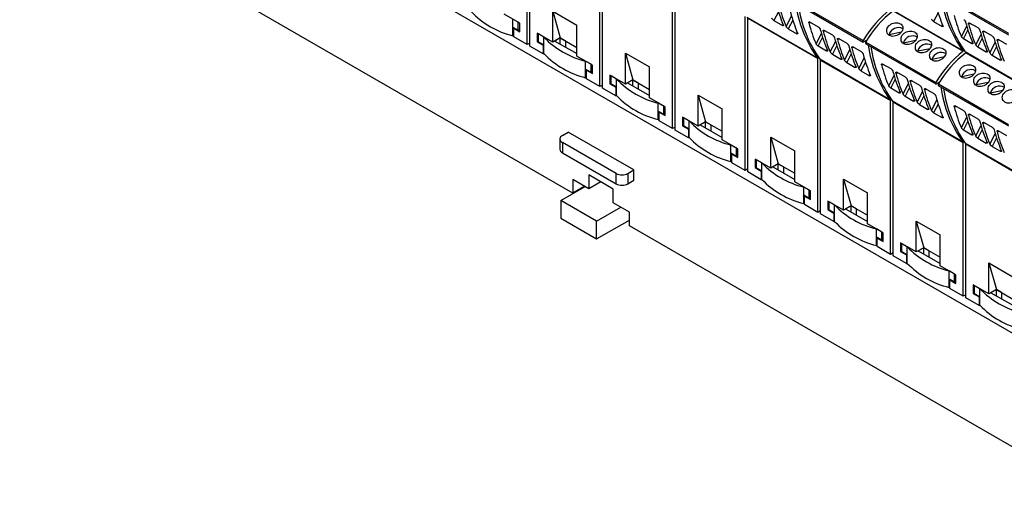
# Model space of a CAD drawing. Header units: millimetres. Extents: x 6 to 415, y 5 to 292.
# Tile 25 of 62: x 335 to 381, y 63 to 86. Entities that reach past the tile are written whole.
import ezdxf

# ---------------------------------------------------------------- set-up
doc = ezdxf.new("R2010")
doc.units = ezdxf.units.MM

msp = doc.modelspace()

# ---------------------------------------------------------------- linework, layer by layer
at = {"color": 7, "linetype": 'Continuous', "lineweight": 25}
for p, q in [((389.7318, 66.1882), (334.5775, 98.0281)), ((358.6456, 84.5421), (358.6456, 91.842)), ((358.7693, 84.4707), (358.7693, 91.7706)), ((360.8111, 77.4946), (337.9716, 90.6796)), ((362.0928, 82.5521), (362.0928, 89.852)), ((362.2165, 82.4807), (362.2165, 89.7806)), ((365.5399, 80.5621), (365.5399, 87.862)), ((365.6636, 80.4907), (365.6636, 87.7906)), ((378.1494, 86.9317), (381.4728, 85.0131)), ((378.1507, 87.0031), (381.4741, 85.0845)), ((371.2551, 86.584), (374.5785, 84.6654)), ((371.2564, 86.6554), (374.5798, 84.7368)), ((358.2921, 85.5628), (357.5496, 85.9914)), ((359.8654, 86.1243), (360.9967, 85.4712)), ((359.8654, 84.6545), (359.8654, 86.1243)), ((359.8654, 86.1243), (360.2189, 84.8586)), ((379.3025, 84.2637), (375.9791, 86.1822)), ((376.0051, 86.1483), (379.3285, 84.2297)), ((358.2284, 85.5995), (357.9739, 85.7465)), ((357.9739, 85.3709), (357.9739, 85.7465)), ((358.2284, 85.2239), (358.2284, 85.5995)), ((358.2921, 85.1545), (358.2921, 85.5628)), ((360.9967, 84.0014), (360.9967, 85.4712)), ((368.987, 78.5721), (368.987, 85.872)), ((372.4082, 83.916), (369.0848, 85.8346)), ((369.1108, 85.8006), (372.4342, 83.882)), ((369.1108, 78.5007), (369.1108, 85.8006)), ((370.355, 85.6846), (370.7622, 85.4495)), ((372.4646, 85.3767), (372.0587, 85.611)), ((377.9281, 85.6404), (378.3353, 85.4053)), ((380.0377, 85.3325), (379.6319, 85.5668)), ((357.9739, 85.3709), (358.2284, 85.2239)), ((357.9739, 84.9626), (357.9739, 85.3709)), ((358.0092, 85.3178), (358.0375, 85.3341)), ((358.0092, 84.9095), (358.0092, 85.3178)), ((358.0092, 85.3178), (358.2921, 85.1545)), ((358.2921, 85.2606), (358.2284, 85.2239)), ((359.1229, 85.0831), (359.1229, 84.6749)), ((359.8654, 84.6545), (359.1229, 85.0831)), ((359.4411, 84.8994), (359.1865, 85.0464)), ((359.1865, 84.6708), (359.1865, 85.0464)), ((371.0338, 85.2927), (371.441, 85.0576)), ((373.1434, 84.9848), (372.7376, 85.2191)), ((375.8157, 85.025), (376.4022, 85.1472)), ((375.8308, 84.992), (375.8157, 85.025)), ((380.7166, 84.9406), (380.3107, 85.1749)), ((357.9739, 84.9626), (358.0092, 84.983)), ((358.6456, 84.5421), (358.0092, 84.9095)), ((358.7693, 84.6136), (358.6456, 84.5421)), ((359.1229, 84.6749), (359.1865, 84.7116)), ((359.1229, 84.6749), (359.4057, 84.5116)), ((359.1865, 84.6708), (359.4411, 84.5238)), ((359.4411, 84.5238), (359.4411, 84.8994)), ((360.2189, 84.8586), (359.8654, 84.6545)), ((360.2189, 84.8586), (359.9644, 84.7117)), ((359.9644, 84.7117), (360.9967, 84.1157)), ((360.4664, 84.7157), (360.2189, 84.8586)), ((360.2189, 84.5647), (360.2189, 84.8586)), ((360.2189, 84.8586), (360.9967, 84.4096)), ((360.4664, 84.7157), (360.4664, 84.4218)), ((373.8223, 84.5929), (373.4164, 84.8272)), ((374.7596, 84.7556), (374.6085, 84.6684)), ((374.7023, 84.594), (378.0257, 82.6754)), ((374.7036, 84.6654), (378.027, 82.7468)), ((376.4945, 84.6331), (377.081, 84.7553)), ((376.5096, 84.6001), (376.4945, 84.6331)), ((379.3388, 84.826), (379.746, 84.5909)), ((381.3954, 84.5487), (380.9895, 84.783)), ((359.4057, 84.1033), (358.7693, 84.4707)), ((359.4057, 84.5116), (359.434, 84.5279)), ((359.4057, 84.5116), (359.4057, 84.1033)), ((359.4057, 84.1033), (359.4411, 84.1237)), ((359.4411, 84.1156), (359.4411, 84.5238)), ((363.3125, 84.1343), (364.4439, 83.4812)), ((363.3125, 82.6645), (363.3125, 84.1343)), ((363.3125, 84.1343), (363.6661, 82.8686)), ((372.4445, 84.4783), (372.8517, 84.2433)), ((373.1233, 84.0865), (373.5305, 83.8514)), ((374.5011, 84.201), (374.0952, 84.4353)), ((377.1733, 84.2412), (377.7598, 84.3634)), ((377.1932, 84.1979), (377.1733, 84.2412)), ((379.3524, 84.2925), (379.3025, 84.2637)), ((379.3524, 84.2925), (379.3285, 84.2787)), ((379.3285, 84.2787), (379.3285, 84.2787)), ((379.3285, 84.2787), (379.3285, 84.2787)), ((379.3774, 84.2579), (379.3285, 84.2297)), ((382.7496, 82.2737), (379.4262, 84.1922)), ((379.4686, 84.1677), (379.4522, 84.1583)), ((379.4522, 84.1583), (382.7756, 82.2397)), ((380.0176, 84.4341), (380.4248, 84.1991)), ((361.7392, 83.5728), (360.9967, 84.0014)), ((361.6756, 83.6095), (361.421, 83.7565)), ((361.421, 83.3809), (361.421, 83.7565)), ((361.6756, 83.2339), (361.6756, 83.6095)), ((372.4581, 83.9448), (372.4082, 83.916)), ((372.4581, 83.9448), (372.4342, 83.931)), ((372.4342, 83.931), (372.4342, 83.931)), ((372.4342, 83.931), (372.4342, 83.931)), ((372.4831, 83.9103), (372.4342, 83.882)), ((372.4342, 76.5821), (372.4342, 83.882)), ((375.8553, 81.926), (372.5319, 83.8446)), ((372.5743, 83.8201), (372.5579, 83.8106)), ((372.5579, 83.8106), (375.8813, 81.892)), ((372.5579, 76.5107), (372.5579, 83.8106)), ((373.8021, 83.6946), (374.2093, 83.4595)), ((375.9118, 83.3867), (375.5059, 83.621)), ((377.8522, 83.8494), (378.4386, 83.9715)), ((377.8672, 83.8164), (377.8522, 83.8494)), ((380.6964, 84.0423), (381.1036, 83.8072)), ((361.421, 83.3809), (361.6756, 83.2339)), ((361.421, 82.9726), (361.421, 83.3809)), ((361.4564, 83.3278), (361.4846, 83.3441)), ((361.4564, 82.9195), (361.4564, 83.3278)), ((361.4564, 83.3278), (361.7392, 83.1645)), ((361.7392, 83.2706), (361.6756, 83.2339)), ((361.7392, 83.1645), (361.7392, 83.5728)), ((364.4439, 82.0114), (364.4439, 83.4812)), ((374.481, 83.3027), (374.8882, 83.0676)), ((376.5906, 82.9948), (376.1847, 83.2291)), ((379.2628, 83.035), (379.8493, 83.1572)), ((361.421, 82.9726), (361.4564, 82.993)), ((362.0928, 82.5521), (361.4564, 82.9195)), ((362.57, 83.0931), (362.57, 82.6849)), ((363.3125, 82.6645), (362.57, 83.0931)), ((362.57, 82.6849), (362.6337, 82.7216)), ((362.57, 82.6849), (362.8529, 82.5216)), ((362.8882, 82.9094), (362.6337, 83.0564)), ((362.6337, 82.6808), (362.6337, 83.0564)), ((362.6337, 82.6808), (362.8882, 82.5338)), ((362.8882, 82.5338), (362.8882, 82.9094)), ((363.6661, 82.8686), (363.3125, 82.6645)), ((363.6661, 82.8686), (363.4115, 82.7217)), ((363.4115, 82.7217), (364.4439, 82.1257)), ((363.9136, 82.7258), (363.6661, 82.8686)), ((363.6661, 82.5747), (363.6661, 82.8686)), ((363.6661, 82.8686), (364.4439, 82.4196)), ((363.9136, 82.7258), (363.9136, 82.4318)), ((377.2694, 82.6029), (376.8635, 82.8372)), ((378.2068, 82.7656), (378.0557, 82.6784)), ((378.1507, 82.6754), (381.4741, 80.7569)), ((379.2779, 83.002), (379.2628, 83.035)), ((379.9417, 82.6431), (380.5281, 82.7653)), ((362.2165, 82.6236), (362.0928, 82.5521)), ((362.8529, 82.1133), (362.2165, 82.4807)), ((362.8529, 82.5216), (362.8812, 82.5379)), ((362.8529, 82.5216), (362.8529, 82.1133)), ((362.8882, 82.1256), (362.8882, 82.5338)), ((375.8916, 82.4883), (376.2988, 82.2533)), ((377.9482, 82.211), (377.5424, 82.4453)), ((378.1494, 82.604), (381.4728, 80.6854)), ((379.9615, 82.5998), (379.9417, 82.6431)), ((380.6205, 82.2512), (381.207, 82.3734)), ((380.6356, 82.2183), (380.6205, 82.2512)), ((362.8529, 82.1133), (362.8882, 82.1337)), ((365.1863, 81.5828), (364.4439, 82.0114)), ((365.1227, 81.6195), (364.8681, 81.7665)), ((364.8681, 81.3909), (364.8681, 81.7665)), ((366.7597, 82.1443), (367.891, 81.4912)), ((366.7597, 80.6745), (366.7597, 82.1443)), ((366.7597, 82.1443), (367.1132, 80.8786)), ((375.9053, 81.9549), (375.8553, 81.926)), ((375.9053, 81.9548), (375.8813, 81.941)), ((375.8813, 81.941), (375.8813, 81.941)), ((375.8813, 81.941), (375.8813, 81.941)), ((375.9302, 81.9203), (375.8813, 81.892)), ((375.8813, 74.5922), (375.8813, 81.892)), ((379.3025, 79.936), (375.9791, 81.8546)), ((376.0215, 81.8301), (376.0051, 81.8206)), ((376.0051, 81.8206), (379.3285, 79.902)), ((376.0051, 74.5207), (376.0051, 81.8206)), ((376.5705, 82.0965), (376.9777, 81.8614)), ((364.8681, 81.3909), (365.1227, 81.2439)), ((364.8681, 80.9826), (364.8681, 81.3909)), ((364.9035, 81.3378), (364.9318, 81.3541)), ((364.9035, 80.9295), (364.9035, 81.3378)), ((364.9035, 81.3378), (365.1863, 81.1745)), ((365.1227, 81.2439), (365.1227, 81.6195)), ((365.1863, 81.2806), (365.1227, 81.2439)), ((365.1863, 81.1745), (365.1863, 81.5828)), ((367.891, 80.0214), (367.891, 81.4912)), ((377.2493, 81.7046), (377.6565, 81.4695)), ((377.9281, 81.3127), (378.3353, 81.0777)), ((379.3589, 81.3967), (378.953, 81.631)), ((364.8681, 80.9826), (364.9035, 81.003)), ((365.5399, 80.5621), (364.9035, 80.9295)), ((366.0172, 81.1031), (366.0172, 80.6949)), ((366.7597, 80.6745), (366.0172, 81.1031)), ((366.3354, 80.9195), (366.0808, 81.0664)), ((366.0808, 80.6908), (366.0808, 81.0664)), ((366.3354, 80.5438), (366.3354, 80.9195)), ((367.1132, 80.8786), (366.7597, 80.6745)), ((367.1132, 80.8786), (366.8587, 80.7317)), ((367.3607, 80.7358), (367.1132, 80.8786)), ((367.1132, 80.5847), (367.1132, 80.8786)), ((367.1132, 80.8786), (367.891, 80.4296)), ((380.0377, 81.0048), (379.6319, 81.2391)), ((380.7166, 80.6129), (380.3107, 80.8472)), ((360.3161, 80.23), (360.599, 80.3933)), ((363.7103, 78.5972), (360.599, 80.3933)), ((365.6636, 80.6336), (365.5399, 80.5621)), ((366.3, 80.1233), (365.6636, 80.4907)), ((366.0172, 80.6949), (366.0808, 80.7316)), ((366.0172, 80.6949), (366.3, 80.5316)), ((366.0808, 80.6908), (366.3354, 80.5438)), ((366.3, 80.5316), (366.3283, 80.5479)), ((366.3, 80.5316), (366.3, 80.1233)), ((366.3354, 80.1356), (366.3354, 80.5438)), ((366.8587, 80.7317), (367.891, 80.1357)), ((367.3607, 80.7358), (367.3607, 80.4419)), ((379.3388, 80.4984), (379.746, 80.2633)), ((381.3954, 80.221), (380.9895, 80.4553)), ((360.199, 80.0667), (360.199, 79.5768)), ((362.8617, 78.4339), (360.3161, 79.9034)), ((360.3161, 79.9034), (360.3161, 79.4135)), ((366.3, 80.1233), (366.3354, 80.1437)), ((368.6335, 79.5928), (367.891, 80.0214)), ((370.2068, 80.1543), (371.3382, 79.5012)), ((370.2068, 78.6845), (370.2068, 80.1543)), ((370.2068, 80.1543), (370.5604, 78.8886)), ((379.3524, 79.9649), (379.3025, 79.936)), ((379.3524, 79.9649), (379.3285, 79.951)), ((379.3285, 79.951), (379.3285, 79.951)), ((379.3285, 79.951), (379.3285, 79.951)), ((379.3774, 79.9303), (379.3285, 79.902)), ((379.3285, 72.6022), (379.3285, 79.902)), ((382.7496, 77.946), (379.4262, 79.8646)), ((380.0176, 80.1065), (380.4248, 79.8714)), ((360.3161, 79.4135), (362.8617, 77.944)), ((368.5698, 79.6295), (368.3153, 79.7765)), ((368.3153, 79.4009), (368.3153, 79.7765)), ((368.3153, 79.4009), (368.5698, 79.2539)), ((368.3153, 78.9926), (368.3153, 79.4009)), ((368.5698, 79.2539), (368.5698, 79.6295)), ((368.6335, 79.1845), (368.6335, 79.5928)), ((371.3382, 78.0314), (371.3382, 79.5012)), ((379.4686, 79.8401), (379.4522, 79.8306)), ((379.4522, 79.8306), (382.7756, 77.912)), ((379.4522, 72.5307), (379.4522, 79.8306)), ((380.6964, 79.7146), (381.1036, 79.4795)), ((368.3153, 78.9926), (368.3506, 79.013)), ((368.3506, 79.3478), (368.3789, 79.3641)), ((368.3506, 78.9395), (368.3506, 79.3478)), ((368.3506, 79.3478), (368.6335, 79.1845)), ((368.987, 78.5721), (368.3506, 78.9395)), ((368.6335, 79.2907), (368.5698, 79.2539)), ((369.4643, 79.1131), (369.4643, 78.7049)), ((370.2068, 78.6845), (369.4643, 79.1131)), ((369.7825, 78.9295), (369.528, 79.0764)), ((369.528, 78.7008), (369.528, 79.0764)), ((369.7825, 78.5538), (369.7825, 78.9295)), ((363.4274, 78.4339), (363.7103, 78.5972)), ((363.7103, 78.1072), (363.7103, 78.5972)), ((369.1108, 78.6436), (368.987, 78.5721)), ((369.7472, 78.1333), (369.1108, 78.5007)), ((369.4643, 78.7049), (369.528, 78.7416)), ((369.4643, 78.7049), (369.7472, 78.5416)), ((369.528, 78.7008), (369.7825, 78.5538)), ((369.7472, 78.5416), (369.7755, 78.5579)), ((369.7472, 78.5416), (369.7472, 78.1333)), ((369.7825, 78.1456), (369.7825, 78.5538)), ((370.5604, 78.8886), (370.2068, 78.6845)), ((370.5604, 78.8886), (370.3058, 78.7417)), ((370.3058, 78.7417), (371.3382, 78.1457)), ((370.8078, 78.7458), (370.5604, 78.8886)), ((370.5604, 78.5947), (370.5604, 78.8886)), ((370.5604, 78.8886), (371.3382, 78.4396)), ((370.8078, 78.7458), (370.8078, 78.4519)), ((361.5748, 77.7069), (360.8111, 78.1478)), ((360.8111, 78.1478), (360.8111, 77.4946)), ((362.7345, 77.6907), (361.5748, 78.3602)), ((361.5748, 78.3602), (361.5748, 77.7069)), ((362.1406, 78.0336), (361.5748, 77.7069)), ((362.8617, 77.944), (362.8617, 78.4339)), ((363.4274, 78.4339), (363.4274, 77.944)), ((363.4274, 77.944), (363.7103, 78.1072)), ((369.7472, 78.1333), (369.7825, 78.1537)), ((372.0806, 77.6028), (371.3382, 78.0314)), ((373.6539, 78.1643), (374.7853, 77.5112)), ((373.6539, 76.6945), (373.6539, 78.1643)), ((373.6539, 78.1643), (374.0075, 76.8986)), ((360.2454, 77.1518), (361.391, 77.8131)), ((361.3769, 77.8212), (360.8111, 77.4946)), ((362.7345, 77.0375), (362.7345, 77.6907)), ((372.017, 77.6395), (371.7624, 77.7865)), ((371.7624, 77.4109), (371.7624, 77.7865)), ((372.017, 77.2639), (372.017, 77.6395)), ((372.0806, 77.1945), (372.0806, 77.6028)), ((361.9425, 76.1721), (360.2454, 77.1518)), ((360.2454, 77.1518), (360.2454, 76.3026)), ((371.7624, 77.4109), (372.017, 77.2639)), ((371.7624, 77.0026), (371.7624, 77.4109)), ((371.7978, 77.3578), (371.8261, 77.3741)), ((371.7978, 76.9495), (371.7978, 77.3578)), ((371.7978, 77.3578), (372.0806, 77.1945)), ((372.0806, 77.3007), (372.017, 77.2639)), ((372.9115, 77.1232), (372.9115, 76.7149)), ((373.6539, 76.6945), (372.9115, 77.1232)), ((373.2297, 76.9395), (372.9751, 77.0864)), ((372.9751, 76.7108), (372.9751, 77.0864)), ((374.7853, 76.0414), (374.7853, 77.5112)), ((361.9425, 76.1721), (363.088, 76.8334)), ((363.4981, 76.5966), (362.7345, 77.0375)), ((363.4981, 75.9434), (363.4981, 76.5966)), ((371.7624, 77.0026), (371.7978, 77.023)), ((372.4342, 76.5821), (371.7978, 76.9495)), ((372.5579, 76.6536), (372.4342, 76.5821)), ((372.9115, 76.7149), (372.9751, 76.7516)), ((372.9115, 76.7149), (373.1943, 76.5516)), ((372.9751, 76.7108), (373.2297, 76.5639)), ((373.2297, 76.5639), (373.2297, 76.9395)), ((374.0075, 76.8986), (373.6539, 76.6945)), ((374.0075, 76.8986), (373.7529, 76.7517)), ((373.7529, 76.7517), (374.7853, 76.1557)), ((374.255, 76.7558), (374.0075, 76.8986)), ((374.0075, 76.6047), (374.0075, 76.8986)), ((374.0075, 76.8986), (374.7853, 76.4496)), ((374.255, 76.7558), (374.255, 76.4619)), ((360.2454, 76.3026), (361.9425, 75.3229)), ((361.9425, 75.3229), (363.4981, 76.2209)), ((361.9425, 75.3229), (361.9425, 76.1721)), ((373.1943, 76.1433), (372.5579, 76.5107)), ((373.1943, 76.5516), (373.2226, 76.5679)), ((373.1943, 76.5516), (373.1943, 76.1433)), ((373.1943, 76.1433), (373.2297, 76.1637)), ((373.2297, 76.1556), (373.2297, 76.5639)), ((377.1011, 76.1743), (378.2325, 75.5212)), ((377.1011, 74.7045), (377.1011, 76.1743)), ((377.1011, 76.1743), (377.4546, 74.9086)), ((385.557, 63.2091), (363.4981, 75.9434)), ((375.5278, 75.6128), (374.7853, 76.0414)), ((375.4641, 75.6495), (375.2096, 75.7965)), ((375.2096, 75.4209), (375.2096, 75.7965)), ((375.2096, 75.4209), (375.4641, 75.2739)), ((375.2096, 75.0126), (375.2096, 75.4209)), ((375.2449, 75.3678), (375.2732, 75.3841)), ((375.2449, 74.9595), (375.2449, 75.3678)), ((375.2449, 75.3678), (375.5278, 75.2045)), ((375.4641, 75.2739), (375.4641, 75.6495)), ((375.5278, 75.3107), (375.4641, 75.2739)), ((375.5278, 75.2045), (375.5278, 75.6128)), ((378.2325, 74.0514), (378.2325, 75.5212)), ((375.2096, 75.0126), (375.2449, 75.033)), ((375.8813, 74.5922), (375.2449, 74.9595)), ((376.3586, 75.1332), (376.3586, 74.7249)), ((377.1011, 74.7045), (376.3586, 75.1332)), ((376.3586, 74.7249), (376.4223, 74.7616)), ((376.3586, 74.7249), (376.6415, 74.5616)), ((376.6768, 74.9495), (376.4223, 75.0964)), ((376.4223, 74.7208), (376.4223, 75.0964)), ((376.6768, 74.5739), (376.6768, 74.9495)), ((377.4546, 74.9086), (377.1011, 74.7045)), ((377.4546, 74.9086), (377.2001, 74.7617)), ((377.2001, 74.7617), (378.2325, 74.1657)), ((377.7021, 74.7658), (377.4546, 74.9086)), ((377.4546, 74.6147), (377.4546, 74.9086)), ((377.4546, 74.9086), (378.2325, 74.4596)), ((377.7021, 74.7658), (377.7021, 74.4719)), ((376.0051, 74.6636), (375.8813, 74.5922)), ((376.6415, 74.1533), (376.0051, 74.5207)), ((376.4223, 74.7208), (376.6768, 74.5739)), ((376.6415, 74.5616), (376.6698, 74.5779)), ((376.6415, 74.5616), (376.6415, 74.1533)), ((376.6768, 74.1656), (376.6768, 74.5739)), ((376.6415, 74.1533), (376.6768, 74.1737)), ((378.9749, 73.6228), (378.2325, 74.0514)), ((378.9113, 73.6595), (378.6567, 73.8065)), ((378.6567, 73.4309), (378.6567, 73.8065)), ((380.5482, 74.1843), (381.6796, 73.5312)), ((380.5482, 72.7145), (380.5482, 74.1843)), ((380.5482, 74.1843), (380.9018, 72.9187)), ((378.6567, 73.4309), (378.9113, 73.2839)), ((378.6567, 73.0226), (378.6567, 73.4309)), ((378.6921, 73.3778), (378.7204, 73.3941)), ((378.6921, 72.9695), (378.6921, 73.3778)), ((378.6921, 73.3778), (378.9749, 73.2145)), ((378.9113, 73.2839), (378.9113, 73.6595)), ((378.9749, 73.2145), (378.9749, 73.6228)), ((378.6567, 73.0226), (378.6921, 73.043)), ((379.3285, 72.6022), (378.6921, 72.9695)), ((378.9749, 73.3207), (378.9113, 73.2839)), ((379.8058, 73.1432), (379.8058, 72.7349)), ((380.5482, 72.7145), (379.8058, 73.1432)), ((380.124, 72.9595), (379.8694, 73.1064)), ((379.8694, 72.7308), (379.8694, 73.1064)), ((380.124, 72.5839), (380.124, 72.9595)), ((380.9018, 72.9187), (380.5482, 72.7145)), ((380.9018, 72.9187), (380.6472, 72.7717)), ((381.1493, 72.7758), (380.9018, 72.9187)), ((380.9018, 72.6247), (380.9018, 72.9187)), ((380.9018, 72.9187), (381.6796, 72.4696)), ((379.4522, 72.6736), (379.3285, 72.6022)), ((380.0886, 72.1633), (379.4522, 72.5307)), ((379.8058, 72.7349), (379.8694, 72.7716)), ((379.8058, 72.7349), (380.0886, 72.5716)), ((379.8694, 72.7308), (380.124, 72.5839)), ((380.0886, 72.5716), (380.1169, 72.5879)), ((380.0886, 72.5716), (380.0886, 72.1633)), ((380.124, 72.1756), (380.124, 72.5839)), ((380.6472, 72.7717), (381.6796, 72.1757)), ((381.1493, 72.7758), (381.1493, 72.4819)), ((380.0886, 72.1633), (380.124, 72.1838))]:
    msp.add_line(p, q, dxfattribs=at)
at = {"color": 8, "linetype": 'Continuous', "lineweight": 25}
for p, q in [((370.5671, 86.0959), (370.355, 85.6846)), ((378.1402, 86.0517), (377.9281, 85.6404)), ((370.7622, 85.4495), (370.7822, 85.5144)), ((370.9376, 85.398), (371.1903, 85.888)), ((371.2459, 85.704), (371.0338, 85.2927)), ((372.1184, 85.5765), (372.0119, 85.5714)), ((378.3353, 85.4053), (378.3553, 85.4702)), ((379.6915, 85.5323), (379.585, 85.5272)), ((371.441, 85.0576), (371.461, 85.1226)), ((372.3483, 84.5836), (372.6009, 85.0736)), ((372.7973, 85.1846), (372.6907, 85.1795)), ((379.2426, 84.9313), (379.4952, 85.4213)), ((379.5509, 85.2373), (379.3388, 84.826)), ((379.9214, 84.5394), (380.1741, 85.0294)), ((380.3704, 85.1404), (380.2638, 85.1353)), ((372.6566, 84.8896), (372.4445, 84.4783)), ((373.0271, 84.1918), (373.2798, 84.6817)), ((373.4761, 84.7928), (373.3696, 84.7876)), ((379.746, 84.5909), (379.766, 84.6559)), ((380.2297, 84.8454), (380.0176, 84.4341)), ((380.6002, 84.1476), (380.8529, 84.6375)), ((381.0492, 84.7486), (380.9427, 84.7434)), ((372.8517, 84.2433), (372.8717, 84.3082)), ((373.3354, 84.4978), (373.1233, 84.0865)), ((373.7059, 83.7999), (373.9586, 84.2898)), ((374.0142, 84.1059), (373.8021, 83.6946)), ((374.1549, 84.4009), (374.0484, 84.3957)), ((380.4248, 84.1991), (380.4448, 84.264)), ((380.9085, 84.4536), (380.6964, 84.0423)), ((373.5305, 83.8514), (373.5505, 83.9163)), ((374.3847, 83.408), (374.6374, 83.898)), ((374.6931, 83.714), (374.481, 83.3027)), ((381.1036, 83.8072), (381.1236, 83.8721)), ((374.2093, 83.4595), (374.2294, 83.5244)), ((374.8882, 83.0676), (374.9082, 83.1326)), ((375.5656, 83.5865), (375.4591, 83.5814)), ((376.2444, 83.1946), (376.1379, 83.1895)), ((375.7954, 82.5936), (376.0481, 83.0836)), ((376.1037, 82.8997), (375.8916, 82.4883)), ((376.4742, 82.2018), (376.7269, 82.6917)), ((376.9232, 82.8028), (376.8167, 82.7976)), ((376.2988, 82.2533), (376.3189, 82.3182)), ((376.7826, 82.5078), (376.5705, 82.0965)), ((377.1531, 81.8099), (377.4057, 82.2998)), ((377.602, 82.4109), (377.4955, 82.4057)), ((376.9777, 81.8614), (376.9977, 81.9263)), ((377.4614, 82.1159), (377.2493, 81.7046)), ((377.8319, 81.418), (378.0846, 81.908)), ((377.6565, 81.4695), (377.6765, 81.5344)), ((378.1402, 81.724), (377.9281, 81.3127)), ((379.0127, 81.5965), (378.9062, 81.5914)), ((378.3353, 81.0777), (378.3553, 81.1426)), ((379.2426, 80.6036), (379.4952, 81.0936)), ((379.5509, 80.9097), (379.3388, 80.4984)), ((379.6915, 81.2046), (379.585, 81.1995)), ((380.3704, 80.8128), (380.2638, 80.8076)), ((379.746, 80.2633), (379.766, 80.3282)), ((379.9214, 80.2118), (380.1741, 80.7017)), ((380.2297, 80.5178), (380.0176, 80.1065)), ((381.0492, 80.4209), (380.9427, 80.4157)), ((380.4248, 79.8714), (380.4448, 79.9363)), ((380.6002, 79.8199), (380.8529, 80.3098)), ((380.9085, 80.1259), (380.6964, 79.7146)), ((381.1036, 79.4795), (381.1236, 79.5444))]:
    msp.add_line(p, q, dxfattribs=at)
at = {"color": 7, "linetype": 'Continuous', "lineweight": 25, "flags": 128}
for points in [[(374.6085, 84.6684), (374.596, 84.6633), (374.5846, 84.6631), (374.5753, 84.6677), (374.569, 84.6768), (374.5662, 84.6894), (374.5672, 84.7046), (374.5719, 84.7209), (374.5798, 84.7368)], [(374.7036, 84.6654), (374.6956, 84.6494), (374.691, 84.6331), (374.69, 84.618), (374.6928, 84.6053), (374.6991, 84.5963), (374.7023, 84.594)], [(378.0557, 82.6784), (378.0432, 82.6733), (378.0318, 82.6731), (378.0225, 82.6777), (378.0162, 82.6868), (378.0134, 82.6994), (378.0144, 82.7146), (378.019, 82.7309), (378.027, 82.7468)], [(378.1507, 82.6754), (378.1428, 82.6594), (378.1381, 82.6431), (378.1371, 82.628), (378.1399, 82.6153), (378.1462, 82.6063), (378.1494, 82.604)]]:
    msp.add_lwpolyline(points, dxfattribs=at)
at = {"color": 7, "linetype": 'Continuous', "lineweight": 25}
for centre, radius, start, end in [((377.1273, 87.2845), 5.798, 187.66355, 215.51912), ((377.251, 87.213), 5.798, 187.66355, 215.51912), ((384.0216, 87.6321), 5.798, 187.66357, 215.51912), ((384.1453, 87.5607), 5.798, 187.66357, 215.51912), ((358.9402, 88.9229), 4.0765, 223.71841, 256.28697), ((379.2542, 81.9467), 5.4438, 128.28535, 149.16685), ((379.3779, 81.8753), 5.4438, 128.28535, 149.16685), ((376.2512, 84.8916), 0.4555, 61.70036, 162.96618), ((362.3874, 87.7168), 4.0765, 223.71841, 256.28697), ((376.93, 84.4997), 0.4555, 61.70049, 162.96604), ((377.6088, 84.1078), 0.4555, 61.70054, 162.966), ((362.3874, 86.9329), 4.0765, 223.71841, 256.28697), ((380.5744, 85.2945), 5.798, 187.66355, 215.51912), ((380.6981, 85.223), 5.798, 187.66355, 215.51912), ((378.2876, 83.7159), 0.4555, 61.70054, 162.966), ((382.7013, 79.9567), 5.4438, 128.28535, 149.16685), ((382.8251, 79.8853), 5.4438, 128.28535, 149.16685), ((379.6983, 82.9016), 0.4555, 61.70065, 162.96605), ((365.8345, 85.7268), 4.0765, 223.71841, 256.28697), ((380.3771, 82.5097), 0.4555, 61.70051, 162.96618), ((384.0215, 83.3045), 5.798, 187.66355, 215.51912), ((384.1453, 83.233), 5.798, 187.66355, 215.51912), ((381.056, 82.1178), 0.4555, 61.70021, 162.96617), ((365.8345, 84.9429), 4.0765, 223.71841, 256.28697), ((369.2817, 83.7368), 4.0765, 223.71841, 256.28697), ((360.3781, 80.0667), 0.1746, 110.78342, 249.2164), ((369.2817, 82.9529), 4.0765, 223.71841, 256.28697), ((360.3992, 79.5967), 0.2012, 185.69529, 245.62482), ((372.7288, 81.7468), 4.0765, 223.71841, 256.28697), ((363.1446, 78.9798), 0.6148, 242.60976, 297.3903), ((372.7288, 80.9629), 4.0765, 223.71841, 256.28697), ((363.1446, 78.4898), 0.6148, 242.60976, 297.3903), ((376.176, 79.7568), 4.0765, 223.7184, 256.28698), ((376.176, 78.9729), 4.0765, 223.7184, 256.28698), ((379.6231, 77.7668), 4.0765, 223.7184, 256.28698), ((379.6231, 76.9829), 4.0765, 223.7184, 256.28698), ((383.0702, 75.7768), 4.0765, 223.71842, 256.28696), ((383.0702, 74.9929), 4.0765, 223.71842, 256.28696)]:
    msp.add_arc(centre, radius, start, end, dxfattribs=at)
for centre, major_axis, ratio, start_param, end_param in [((376.9007, 93.6478), (4.1386, 10.2615), 0.518538, 2.5314751, 2.6703735), ((384.4738, 93.6036), (4.1386, 10.2615), 0.518538, 2.5314751, 2.6703735), ((379.2194, 92.3092), (7.0513, 8.5462), 0.6180688, 2.7078936, 2.8467919), ((377.5795, 93.2559), (4.1386, 10.2615), 0.518538, 2.5314751, 2.6703735), ((380.6301, 91.4948), (7.0513, 8.5462), 0.6180688, 2.7078936, 2.8467919), ((387.5244, 91.8425), (7.0513, 8.5462), 0.6180688, 2.7078936, 2.8467919), ((385.8845, 92.7892), (4.1386, 10.2615), 0.518538, 2.5314751, 2.6703735), ((388.2032, 91.4506), (7.0513, 8.5462), 0.6180688, 2.7078936, 2.8467919), ((378.9902, 92.4415), (4.1386, 10.2615), 0.518538, 2.5314751, 2.6703735), ((381.3089, 91.103), (7.0513, 8.5462), 0.6180688, 2.7078936, 2.8467919), ((386.5633, 92.3973), (4.1386, 10.2615), 0.518538, 2.5314751, 2.6703735), ((388.882, 91.0588), (7.0513, 8.5462), 0.6180688, 2.7078936, 2.8467919), ((379.669, 92.0497), (4.1386, 10.2615), 0.518538, 2.5314751, 2.6703735), ((381.9878, 90.7111), (7.0513, 8.5462), 0.6180688, 2.7078936, 2.8467919), ((387.2422, 92.0055), (4.1386, 10.2615), 0.518538, 2.5314751, 2.6703735), ((389.5609, 90.6669), (7.0513, 8.5462), 0.6180688, 2.7078936, 2.8467919), ((380.3479, 91.6578), (4.1386, 10.2615), 0.518538, 2.5314751, 2.6703735), ((382.6666, 90.3192), (7.0513, 8.5462), 0.6180688, 2.7078936, 2.8467919), ((381.0267, 91.2659), (4.1386, 10.2615), 0.518538, 2.5314751, 2.6703735), ((384.0773, 89.5048), (7.0513, 8.5462), 0.6180688, 2.7078936, 2.8467919), ((382.4374, 90.4515), (4.1386, 10.2615), 0.518538, 2.5314751, 2.6703735), ((384.7561, 89.113), (7.0513, 8.5462), 0.6180688, 2.7078936, 2.8467919), ((383.1162, 90.0597), (4.1386, 10.2615), 0.518538, 2.5314751, 2.6703735), ((385.4349, 88.7211), (7.0513, 8.5462), 0.6180688, 2.7078936, 2.8467919), ((383.795, 89.6678), (4.1386, 10.2615), 0.518538, 2.5314751, 2.6703735), ((386.1137, 88.3292), (7.0513, 8.5462), 0.6180688, 2.7078936, 2.8467919), ((384.4738, 89.2759), (4.1386, 10.2615), 0.518538, 2.5314751, 2.6703735), ((387.5244, 87.5149), (7.0513, 8.5462), 0.6180688, 2.7078936, 2.8467919), ((385.8845, 88.4615), (4.1386, 10.2615), 0.518538, 2.5314751, 2.6703735), ((388.2032, 87.123), (7.0513, 8.5462), 0.6180688, 2.7078936, 2.8467919), ((386.5633, 88.0697), (4.1386, 10.2615), 0.518538, 2.5314751, 2.6703735), ((388.882, 86.7311), (7.0513, 8.5462), 0.6180688, 2.7078936, 2.8467919), ((387.2422, 87.6778), (4.1386, 10.2615), 0.518538, 2.5314751, 2.6703735), ((389.5609, 86.3392), (7.0513, 8.5462), 0.6180688, 2.7078936, 2.8467919)]:
    msp.add_ellipse(centre, major_axis=major_axis, ratio=ratio, start_param=start_param, end_param=end_param, dxfattribs=at)
for points, knots in [([(370.355, 85.6846), (370.3481, 85.689), (370.3344, 85.6977), (370.3128, 85.7166), (370.2924, 85.7381), (370.2736, 85.7625), (370.2634, 85.7798), (370.2592, 85.7888), (370.2588, 85.7899)], [0, 0, 0, 0, 0.1724033, 0.3446294, 0.5218243, 0.7252053, 0.9681622, 1, 1, 1, 1]), ([(370.7976, 85.4788), (370.8009, 85.4693), (370.8066, 85.453), (370.8014, 85.4407), (370.7896, 85.438), (370.7752, 85.4424), (370.7652, 85.4479), (370.7622, 85.4495)], [0, 0, 0, 0, 0.3149151, 0.5403984, 0.7299995, 0.9204089, 1, 1, 1, 1]), ([(372.0119, 85.5714), (372.0102, 85.5824), (372.0074, 85.6014), (372.0163, 85.6168), (372.0304, 85.6215), (372.0457, 85.618), (372.0558, 85.6125), (372.0587, 85.611)], [0, 0, 0, 0, 0.3159169, 0.5409457, 0.731059, 0.9219324, 1, 1, 1, 1]), ([(375.828, 84.9732), (375.8624, 84.9583), (375.9313, 84.9284), (376.0584, 84.9312), (376.1867, 84.9686), (376.3048, 85.0381), (376.399, 85.1299), (376.4589, 85.2333), (376.4778, 85.3379), (376.4528, 85.4336), (376.3857, 85.511), (376.284, 85.5618), (376.1594, 85.5805), (376.026, 85.5641), (375.8992, 85.5124), (375.7943, 85.4301), (375.7235, 85.3262), (375.694, 85.2127), (375.7089, 85.1039), (375.7583, 85.0213), (375.8081, 84.9869), (375.828, 84.9732)], [0, 0, 0, 0, 0.0534587, 0.1069092, 0.1605708, 0.2143724, 0.2679453, 0.3212802, 0.374734, 0.4284806, 0.4822404, 0.535708, 0.5890355, 0.6425919, 0.6963906, 0.7500666, 0.8034501, 0.8568238, 0.9104839, 0.9642869, 1, 1, 1, 1]), ([(377.9281, 85.6404), (377.9212, 85.6448), (377.9075, 85.6535), (377.8859, 85.6724), (377.8655, 85.6939), (377.8467, 85.7183), (377.8365, 85.7356), (377.8324, 85.7446), (377.8319, 85.7457)], [0, 0, 0, 0, 0.17241017, 0.344629, 0.52182483, 0.72521241, 0.96817045, 1, 1, 1, 1]), ([(379.3589, 85.7243), (379.3657, 85.7198), (379.3793, 85.7109), (379.3994, 85.6904), (379.4175, 85.6667), (379.4343, 85.6379), (379.4404, 85.6193), (379.4439, 85.6086)], [0, 0, 0, 0, 0.17367529, 0.34717316, 0.52555562, 0.72964999, 1, 1, 1, 1]), ([(379.585, 85.5272), (379.5834, 85.5382), (379.5805, 85.5572), (379.5894, 85.5726), (379.6035, 85.5773), (379.6188, 85.5738), (379.6289, 85.5683), (379.6319, 85.5668)], [0, 0, 0, 0, 0.3159217, 0.5409466, 0.7310549, 0.9219321, 1, 1, 1, 1]), ([(371.0338, 85.2927), (371.027, 85.2971), (371.0133, 85.3058), (370.9916, 85.3247), (370.9712, 85.3462), (370.9524, 85.3706), (370.9422, 85.3879), (370.9381, 85.397), (370.9376, 85.398)], [0, 0, 0, 0, 0.1724074, 0.344633, 0.5218275, 0.7252059, 0.9681621, 1, 1, 1, 1]), ([(371.4764, 85.0869), (371.4797, 85.0774), (371.4854, 85.0611), (371.4802, 85.0488), (371.4685, 85.0461), (371.4541, 85.0505), (371.444, 85.056), (371.441, 85.0576)], [0, 0, 0, 0, 0.3149149, 0.5403981, 0.7299991, 0.9203997, 1, 1, 1, 1]), ([(372.4646, 85.3767), (372.4714, 85.3722), (372.485, 85.3632), (372.5051, 85.3427), (372.5232, 85.319), (372.54, 85.2903), (372.5461, 85.2716), (372.5496, 85.261)], [0, 0, 0, 0, 0.17367385, 0.34717395, 0.52556781, 0.72965224, 1, 1, 1, 1]), ([(372.6907, 85.1795), (372.6891, 85.1905), (372.6862, 85.2095), (372.6951, 85.2249), (372.7092, 85.2296), (372.7245, 85.2261), (372.7346, 85.2207), (372.7376, 85.2191)], [0, 0, 0, 0, 0.3159169, 0.5409457, 0.731059, 0.9219324, 1, 1, 1, 1]), ([(376.5068, 84.5814), (376.5413, 84.5664), (376.6101, 84.5365), (376.7373, 84.5393), (376.8655, 84.5767), (376.9836, 84.6462), (377.0778, 84.738), (377.1377, 84.8415), (377.1566, 84.946), (377.1316, 85.0417), (377.0645, 85.1191), (376.9628, 85.1699), (376.8382, 85.1886), (376.7048, 85.1722), (376.578, 85.1205), (376.4731, 85.0382), (376.4023, 84.9343), (376.3728, 84.8208), (376.3878, 84.712), (376.4371, 84.6294), (376.487, 84.5951), (376.5068, 84.5814)], [0, 0, 0, 0, 0.0534587, 0.1069092, 0.1605708, 0.2143725, 0.2679453, 0.3212802, 0.374734, 0.4284807, 0.4822405, 0.5357081, 0.5890356, 0.642592, 0.6963904, 0.7500665, 0.8034501, 0.8568237, 0.9104839, 0.9642869, 1, 1, 1, 1]), ([(378.3707, 85.4346), (378.374, 85.4251), (378.3797, 85.4088), (378.3745, 85.3965), (378.3627, 85.3938), (378.3484, 85.3982), (378.3383, 85.4037), (378.3353, 85.4053)], [0, 0, 0, 0, 0.3149082, 0.5403879, 0.729997, 0.9203986, 1, 1, 1, 1]), ([(380.0377, 85.3325), (380.0445, 85.328), (380.0581, 85.319), (380.0782, 85.2985), (380.0963, 85.2748), (380.1131, 85.2461), (380.1192, 85.2274), (380.1227, 85.2168)], [0, 0, 0, 0, 0.1736739, 0.3471866, 0.5255676, 0.7296521, 1, 1, 1, 1]), ([(380.2638, 85.1353), (380.2622, 85.1463), (380.2593, 85.1653), (380.2682, 85.1807), (380.2823, 85.1854), (380.2977, 85.1819), (380.3077, 85.1765), (380.3107, 85.1749)], [0, 0, 0, 0, 0.3159163, 0.5409494, 0.7310565, 0.9219325, 1, 1, 1, 1]), ([(372.4445, 84.4783), (372.4376, 84.4827), (372.4239, 84.4914), (372.4023, 84.5103), (372.3819, 84.5319), (372.3631, 84.5562), (372.3529, 84.5736), (372.3487, 84.5826), (372.3483, 84.5836)], [0, 0, 0, 0, 0.172407, 0.3446322, 0.5218262, 0.7252083, 0.9681622, 1, 1, 1, 1]), ([(373.1434, 84.9848), (373.1502, 84.9803), (373.1638, 84.9713), (373.1839, 84.9509), (373.202, 84.9271), (373.2188, 84.8984), (373.2249, 84.8797), (373.2284, 84.8691)], [0, 0, 0, 0, 0.1736735, 0.3471814, 0.5255686, 0.7296527, 1, 1, 1, 1]), ([(373.3696, 84.7876), (373.3679, 84.7987), (373.365, 84.8176), (373.3739, 84.8331), (373.388, 84.8378), (373.4034, 84.8342), (373.4135, 84.8288), (373.4164, 84.8272)], [0, 0, 0, 0, 0.3159176, 0.5409517, 0.7310584, 0.9219322, 1, 1, 1, 1]), ([(373.8223, 84.5929), (373.8291, 84.5884), (373.8426, 84.5795), (373.8628, 84.559), (373.8809, 84.5353), (373.8976, 84.5065), (373.9037, 84.4878), (373.9072, 84.4772)], [0, 0, 0, 0, 0.173666, 0.3471755, 0.5255643, 0.7296503, 1, 1, 1, 1]), ([(377.1857, 84.1895), (377.2201, 84.1745), (377.2889, 84.1446), (377.4161, 84.1474), (377.5443, 84.1848), (377.6625, 84.2543), (377.7566, 84.3461), (377.8165, 84.4496), (377.8354, 84.5541), (377.8104, 84.6499), (377.7433, 84.7272), (377.6416, 84.778), (377.517, 84.7968), (377.3837, 84.7803), (377.2569, 84.7287), (377.1519, 84.6463), (377.0812, 84.5424), (377.0516, 84.4289), (377.0666, 84.3201), (377.116, 84.2375), (377.1658, 84.2032), (377.1857, 84.1895)], [0, 0, 0, 0, 0.0534581, 0.1069086, 0.1605702, 0.2143721, 0.267945, 0.3212798, 0.3747336, 0.4284803, 0.4822401, 0.5357077, 0.5890347, 0.6425915, 0.6963899, 0.750066, 0.8034496, 0.8568233, 0.9104838, 0.9642863, 1, 1, 1, 1]), ([(379.3388, 84.826), (379.3319, 84.8304), (379.3182, 84.8391), (379.2966, 84.858), (379.2762, 84.8795), (379.2574, 84.9039), (379.2472, 84.9212), (379.243, 84.9303), (379.2426, 84.9313)], [0, 0, 0, 0, 0.17241017, 0.344629, 0.52182483, 0.72521241, 0.96817045, 1, 1, 1, 1]), ([(379.7814, 84.6203), (379.7847, 84.6107), (379.7904, 84.5944), (379.7852, 84.5821), (379.7734, 84.5794), (379.759, 84.5838), (379.7489, 84.5893), (379.746, 84.5909)], [0, 0, 0, 0, 0.3149093, 0.5403944, 0.7299971, 0.9204167, 1, 1, 1, 1]), ([(380.0176, 84.4341), (380.0107, 84.4385), (379.997, 84.4472), (379.9754, 84.4661), (379.955, 84.4877), (379.9362, 84.512), (379.926, 84.5294), (379.9219, 84.5384), (379.9214, 84.5394)], [0, 0, 0, 0, 0.1723938, 0.3446306, 0.5218158, 0.7252097, 0.9681703, 1, 1, 1, 1]), ([(380.7166, 84.9406), (380.7233, 84.9361), (380.7369, 84.9271), (380.757, 84.9067), (380.7752, 84.8829), (380.7919, 84.8542), (380.798, 84.8355), (380.8015, 84.8249)], [0, 0, 0, 0, 0.17367529, 0.34717316, 0.52555562, 0.72964999, 1, 1, 1, 1]), ([(380.9427, 84.7434), (380.941, 84.7545), (380.9382, 84.7734), (380.947, 84.7889), (380.9611, 84.7935), (380.9765, 84.79), (380.9866, 84.7846), (380.9895, 84.783)], [0, 0, 0, 0, 0.3159193, 0.540945, 0.731054, 0.9219318, 1, 1, 1, 1]), ([(372.8871, 84.2726), (372.8904, 84.2631), (372.8961, 84.2467), (372.8909, 84.2345), (372.8791, 84.2318), (372.8647, 84.2361), (372.8547, 84.2416), (372.8517, 84.2433)], [0, 0, 0, 0, 0.3149151, 0.5403984, 0.7299995, 0.9204089, 1, 1, 1, 1]), ([(373.1233, 84.0865), (373.1165, 84.0908), (373.1028, 84.0996), (373.0811, 84.1185), (373.0607, 84.14), (373.0419, 84.1644), (373.0317, 84.1817), (373.0276, 84.1907), (373.0271, 84.1918)], [0, 0, 0, 0, 0.172407, 0.3446322, 0.5218262, 0.7252083, 0.9681622, 1, 1, 1, 1]), ([(374.0484, 84.3957), (374.0467, 84.4068), (374.0439, 84.4257), (374.0527, 84.4412), (374.0668, 84.4459), (374.0822, 84.4423), (374.0923, 84.4369), (374.0952, 84.4353)], [0, 0, 0, 0, 0.3159178, 0.540952, 0.7310588, 0.9219414, 1, 1, 1, 1]), ([(374.5011, 84.201), (374.5079, 84.1965), (374.5214, 84.1876), (374.5416, 84.1671), (374.5597, 84.1434), (374.5764, 84.1146), (374.5826, 84.096), (374.586, 84.0853)], [0, 0, 0, 0, 0.1736749, 0.3471761, 0.5255648, 0.7296505, 1, 1, 1, 1]), ([(377.8645, 83.7976), (377.8989, 83.7827), (377.9677, 83.7527), (378.0949, 83.7556), (378.2231, 83.7929), (378.3413, 83.8625), (378.4354, 83.9542), (378.4953, 84.0577), (378.5143, 84.1623), (378.4893, 84.258), (378.4221, 84.3353), (378.3204, 84.3862), (378.1959, 84.4049), (378.0625, 84.3884), (377.9357, 84.3368), (377.8308, 84.2544), (377.76, 84.1505), (377.7305, 84.037), (377.7454, 83.9282), (377.7948, 83.8456), (377.8446, 83.8113), (377.8645, 83.7976)], [0, 0, 0, 0, 0.0534581, 0.1069086, 0.1605705, 0.2143722, 0.267945, 0.3212799, 0.3747333, 0.4284804, 0.4822403, 0.5357078, 0.5890348, 0.6425917, 0.69639, 0.7500661, 0.8034497, 0.8568233, 0.9104838, 0.9642863, 1, 1, 1, 1]), ([(380.4602, 84.2284), (380.4635, 84.2189), (380.4692, 84.2025), (380.464, 84.1903), (380.4522, 84.1876), (380.4379, 84.1919), (380.4278, 84.1974), (380.4248, 84.1991)], [0, 0, 0, 0, 0.314909, 0.5403939, 0.7299964, 0.9203984, 1, 1, 1, 1]), ([(380.6964, 84.0423), (380.6896, 84.0466), (380.6759, 84.0554), (380.6543, 84.0743), (380.6338, 84.0958), (380.615, 84.1202), (380.6048, 84.1375), (380.6007, 84.1465), (380.6002, 84.1476)], [0, 0, 0, 0, 0.17241, 0.3446286, 0.5218243, 0.7252158, 0.9681702, 1, 1, 1, 1]), ([(373.5659, 83.8807), (373.5692, 83.8712), (373.5749, 83.8548), (373.5697, 83.8426), (373.558, 83.8399), (373.5436, 83.8442), (373.5335, 83.8498), (373.5305, 83.8514)], [0, 0, 0, 0, 0.3149151, 0.5403984, 0.7299995, 0.9204089, 1, 1, 1, 1]), ([(373.8021, 83.6946), (373.7953, 83.699), (373.7816, 83.7077), (373.76, 83.7266), (373.7395, 83.7481), (373.7207, 83.7725), (373.7106, 83.7898), (373.7064, 83.7988), (373.7059, 83.7999)], [0, 0, 0, 0, 0.1724074, 0.344633, 0.5218275, 0.7252059, 0.9681621, 1, 1, 1, 1]), ([(375.4591, 83.5814), (375.4574, 83.5924), (375.4545, 83.6114), (375.4634, 83.6268), (375.4775, 83.6315), (375.4929, 83.628), (375.503, 83.6225), (375.5059, 83.621)], [0, 0, 0, 0, 0.3159176, 0.5409517, 0.7310584, 0.9219322, 1, 1, 1, 1]), ([(381.139, 83.8365), (381.1423, 83.827), (381.148, 83.8106), (381.1428, 83.7984), (381.1311, 83.7957), (381.1167, 83.8001), (381.1066, 83.8056), (381.1036, 83.8072)], [0, 0, 0, 0, 0.3149093, 0.5403944, 0.7299971, 0.9204167, 1, 1, 1, 1]), ([(374.2447, 83.4888), (374.248, 83.4793), (374.2537, 83.463), (374.2485, 83.4507), (374.2368, 83.448), (374.2224, 83.4524), (374.2123, 83.4579), (374.2093, 83.4595)], [0, 0, 0, 0, 0.3149149, 0.5403981, 0.7299991, 0.9203997, 1, 1, 1, 1]), ([(374.481, 83.3027), (374.4741, 83.3071), (374.4604, 83.3158), (374.4388, 83.3347), (374.4184, 83.3562), (374.3996, 83.3806), (374.3894, 83.3979), (374.3852, 83.407), (374.3847, 83.408)], [0, 0, 0, 0, 0.1724074, 0.344633, 0.5218275, 0.7252059, 0.9681621, 1, 1, 1, 1]), ([(375.9118, 83.3867), (375.9186, 83.3822), (375.9321, 83.3732), (375.9523, 83.3527), (375.9704, 83.329), (375.9871, 83.3003), (375.9932, 83.2816), (375.9967, 83.271)], [0, 0, 0, 0, 0.1736735, 0.3471814, 0.5255686, 0.7296527, 1, 1, 1, 1]), ([(376.1379, 83.1895), (376.1362, 83.2005), (376.1334, 83.2195), (376.1422, 83.2349), (376.1563, 83.2396), (376.1717, 83.2361), (376.1818, 83.2307), (376.1847, 83.2291)], [0, 0, 0, 0, 0.3159176, 0.5409517, 0.7310584, 0.9219322, 1, 1, 1, 1]), ([(379.2752, 82.9832), (379.3096, 82.9683), (379.3784, 82.9384), (379.5056, 82.9412), (379.6338, 82.9786), (379.752, 83.0481), (379.8461, 83.1399), (379.906, 83.2433), (379.9249, 83.3479), (379.8999, 83.4436), (379.8328, 83.521), (379.7311, 83.5718), (379.6065, 83.5905), (379.4732, 83.5741), (379.3464, 83.5224), (379.2414, 83.4401), (379.1707, 83.3362), (379.1411, 83.2227), (379.1561, 83.1139), (379.2055, 83.0313), (379.2553, 82.9969), (379.2752, 82.9832)], [0, 0, 0, 0, 0.0534593, 0.1069093, 0.1605712, 0.2143727, 0.2679456, 0.3212805, 0.3747342, 0.4284814, 0.4822406, 0.5357082, 0.5890358, 0.6425922, 0.6963905, 0.7500666, 0.8034502, 0.8568239, 0.9104844, 0.9642869, 1, 1, 1, 1]), ([(379.954, 82.5914), (379.9884, 82.5764), (380.0572, 82.5465), (380.1844, 82.5493), (380.3126, 82.5867), (380.4308, 82.6562), (380.5249, 82.748), (380.5848, 82.8515), (380.6038, 82.956), (380.5788, 83.0517), (380.5116, 83.1291), (380.4099, 83.1799), (380.2854, 83.1986), (380.152, 83.1822), (380.0252, 83.1305), (379.9203, 83.0482), (379.8495, 82.9443), (379.82, 82.8308), (379.8349, 82.722), (379.8843, 82.6394), (379.9341, 82.6051), (379.954, 82.5914)], [0, 0, 0, 0, 0.0534581, 0.1069081, 0.16057, 0.2143719, 0.2679447, 0.3212793, 0.374733, 0.4284802, 0.4822405, 0.5357069, 0.5890345, 0.6425909, 0.6963898, 0.7500658, 0.8034494, 0.8568227, 0.9104833, 0.9642857, 1, 1, 1, 1]), ([(374.9235, 83.097), (374.9269, 83.0874), (374.9325, 83.0711), (374.9273, 83.0588), (374.9156, 83.0561), (374.9012, 83.0605), (374.8911, 83.066), (374.8882, 83.0676)], [0, 0, 0, 0, 0.3149149, 0.5403981, 0.7299991, 0.9203997, 1, 1, 1, 1]), ([(376.5906, 82.9948), (376.5974, 82.9903), (376.6109, 82.9813), (376.6311, 82.9609), (376.6492, 82.9371), (376.666, 82.9084), (376.6721, 82.8897), (376.6755, 82.8791)], [0, 0, 0, 0, 0.1736749, 0.3471761, 0.5255648, 0.7296505, 1, 1, 1, 1]), ([(376.8167, 82.7976), (376.815, 82.8087), (376.8122, 82.8276), (376.8211, 82.8431), (376.8352, 82.8478), (376.8505, 82.8442), (376.8606, 82.8388), (376.8635, 82.8372)], [0, 0, 0, 0, 0.3159178, 0.540952, 0.7310588, 0.9219414, 1, 1, 1, 1]), ([(380.6328, 82.1995), (380.6672, 82.1845), (380.7361, 82.1546), (380.8632, 82.1574), (380.9915, 82.1948), (381.1096, 82.2643), (381.2038, 82.3561), (381.2637, 82.4596), (381.2826, 82.5641), (381.2576, 82.6599), (381.1905, 82.7372), (381.0888, 82.788), (380.9642, 82.8068), (380.8308, 82.7903), (380.704, 82.7387), (380.5991, 82.6563), (380.5283, 82.5524), (380.4988, 82.4389), (380.5137, 82.3301), (380.5631, 82.2475), (380.6129, 82.2132), (380.6328, 82.1995)], [0, 0, 0, 0, 0.05345928, 0.10690931, 0.1605713, 0.21437279, 0.26794567, 0.32128058, 0.37473439, 0.42848152, 0.48224081, 0.53570842, 0.589036, 0.6425924, 0.69639079, 0.75006682, 0.80345042, 0.8568238, 0.91048438, 0.9642869, 1, 1, 1, 1]), ([(375.8916, 82.4883), (375.8848, 82.4927), (375.8711, 82.5014), (375.8495, 82.5203), (375.829, 82.5419), (375.8102, 82.5662), (375.8001, 82.5836), (375.7959, 82.5926), (375.7954, 82.5936)], [0, 0, 0, 0, 0.1724074, 0.344633, 0.5218275, 0.7252059, 0.9681621, 1, 1, 1, 1]), ([(376.3342, 82.2826), (376.3375, 82.2731), (376.3432, 82.2567), (376.338, 82.2445), (376.3263, 82.2418), (376.3119, 82.2461), (376.3018, 82.2517), (376.2988, 82.2533)], [0, 0, 0, 0, 0.3149151, 0.5403984, 0.7299995, 0.9204089, 1, 1, 1, 1]), ([(376.5705, 82.0965), (376.5636, 82.1008), (376.5499, 82.1096), (376.5283, 82.1285), (376.5079, 82.15), (376.4891, 82.1744), (376.4789, 82.1917), (376.4747, 82.2007), (376.4742, 82.2018)], [0, 0, 0, 0, 0.1724074, 0.344633, 0.5218275, 0.7252059, 0.9681621, 1, 1, 1, 1]), ([(377.2694, 82.6029), (377.2762, 82.5984), (377.2898, 82.5895), (377.3099, 82.569), (377.328, 82.5453), (377.3448, 82.5165), (377.3509, 82.4979), (377.3544, 82.4872)], [0, 0, 0, 0, 0.1736749, 0.3471761, 0.5255648, 0.7296505, 1, 1, 1, 1]), ([(377.4955, 82.4057), (377.4939, 82.4168), (377.491, 82.4357), (377.4999, 82.4512), (377.514, 82.4559), (377.5293, 82.4523), (377.5394, 82.4469), (377.5424, 82.4453)], [0, 0, 0, 0, 0.3159176, 0.5409456, 0.7310512, 0.9219326, 1, 1, 1, 1]), ([(377.9482, 82.211), (377.955, 82.2065), (377.9686, 82.1976), (377.9887, 82.1771), (378.0068, 82.1534), (378.0236, 82.1246), (378.0297, 82.106), (378.0332, 82.0953)], [0, 0, 0, 0, 0.1736749, 0.3471761, 0.5255648, 0.7296505, 1, 1, 1, 1]), ([(381.3116, 81.8076), (381.346, 81.7927), (381.4149, 81.7628), (381.5421, 81.7656), (381.6703, 81.8029), (381.7884, 81.8725), (381.8826, 81.9642), (381.9425, 82.0677), (381.9614, 82.1723), (381.9364, 82.268), (381.8693, 82.3453), (381.7676, 82.3962), (381.643, 82.4149), (381.5096, 82.3984), (381.3828, 82.3468), (381.2779, 82.2644), (381.2071, 82.1605), (381.1776, 82.0471), (381.1926, 81.9382), (381.2419, 81.8556), (381.2917, 81.8213), (381.3116, 81.8076)], [0, 0, 0, 0, 0.0534581, 0.1069091, 0.1605703, 0.2143722, 0.267945, 0.3212795, 0.3747333, 0.4284804, 0.4822397, 0.5357072, 0.5890348, 0.6425912, 0.6963901, 0.7500661, 0.8034497, 0.8568236, 0.9104833, 0.9642857, 1, 1, 1, 1]), ([(377.013, 81.8907), (377.0164, 81.8812), (377.022, 81.8649), (377.0168, 81.8526), (377.0051, 81.8499), (376.9907, 81.8543), (376.9806, 81.8598), (376.9777, 81.8614)], [0, 0, 0, 0, 0.3149149, 0.5403981, 0.7299991, 0.9203997, 1, 1, 1, 1]), ([(377.2493, 81.7046), (377.2424, 81.709), (377.2287, 81.7177), (377.2071, 81.7366), (377.1867, 81.7581), (377.1679, 81.7825), (377.1577, 81.7998), (377.1535, 81.8088), (377.1531, 81.8099)], [0, 0, 0, 0, 0.1724074, 0.344633, 0.5218275, 0.7252059, 0.9681621, 1, 1, 1, 1]), ([(377.6919, 81.4988), (377.6952, 81.4893), (377.7009, 81.473), (377.6957, 81.4607), (377.6839, 81.458), (377.6695, 81.4624), (377.6594, 81.4679), (377.6565, 81.4695)], [0, 0, 0, 0, 0.3149149, 0.5403981, 0.7299991, 0.9203997, 1, 1, 1, 1]), ([(377.9281, 81.3127), (377.9212, 81.3171), (377.9075, 81.3258), (377.8859, 81.3447), (377.8655, 81.3662), (377.8467, 81.3906), (377.8365, 81.4079), (377.8324, 81.417), (377.8319, 81.418)], [0, 0, 0, 0, 0.1724077, 0.3446256, 0.5218266, 0.7252054, 0.9681621, 1, 1, 1, 1]), ([(378.9062, 81.5914), (378.9045, 81.6024), (378.9017, 81.6214), (378.9106, 81.6368), (378.9247, 81.6415), (378.94, 81.638), (378.9501, 81.6325), (378.953, 81.631)], [0, 0, 0, 0, 0.3159154, 0.5409479, 0.7310603, 0.9219328, 1, 1, 1, 1]), ([(379.3589, 81.3967), (379.3657, 81.3922), (379.3793, 81.3832), (379.3994, 81.3627), (379.4175, 81.339), (379.4343, 81.3103), (379.4404, 81.2916), (379.4439, 81.281)], [0, 0, 0, 0, 0.17367491, 0.34716801, 0.52555666, 0.72965058, 1, 1, 1, 1]), ([(378.3707, 81.107), (378.374, 81.0974), (378.3797, 81.0811), (378.3745, 81.0688), (378.3627, 81.0661), (378.3484, 81.0705), (378.3383, 81.076), (378.3353, 81.0777)], [0, 0, 0, 0, 0.3149142, 0.5403921, 0.7299997, 0.9203999, 1, 1, 1, 1]), ([(379.585, 81.1995), (379.5834, 81.2105), (379.5805, 81.2295), (379.5894, 81.2449), (379.6035, 81.2496), (379.6188, 81.2461), (379.6289, 81.2407), (379.6319, 81.2391)], [0, 0, 0, 0, 0.3159208, 0.5409451, 0.7310587, 0.9219323, 1, 1, 1, 1]), ([(380.0377, 81.0048), (380.0445, 81.0003), (380.0581, 80.9914), (380.0782, 80.9709), (380.0963, 80.9471), (380.1131, 80.9184), (380.1192, 80.8997), (380.1227, 80.8891)], [0, 0, 0, 0, 0.1736735, 0.3471814, 0.5255686, 0.7296527, 1, 1, 1, 1]), ([(380.2638, 80.8076), (380.2622, 80.8187), (380.2593, 80.8376), (380.2682, 80.8531), (380.2823, 80.8578), (380.2977, 80.8542), (380.3077, 80.8488), (380.3107, 80.8472)], [0, 0, 0, 0, 0.3159154, 0.5409479, 0.7310603, 0.9219328, 1, 1, 1, 1]), ([(379.3388, 80.4984), (379.3319, 80.5027), (379.3182, 80.5114), (379.2966, 80.5304), (379.2762, 80.5519), (379.2574, 80.5762), (379.2472, 80.5936), (379.243, 80.6026), (379.2426, 80.6036)], [0, 0, 0, 0, 0.1724077, 0.3446256, 0.5218266, 0.7252054, 0.9681621, 1, 1, 1, 1]), ([(380.7166, 80.6129), (380.7233, 80.6084), (380.7369, 80.5995), (380.757, 80.579), (380.7752, 80.5553), (380.7919, 80.5265), (380.798, 80.5079), (380.8015, 80.4972)], [0, 0, 0, 0, 0.17367491, 0.34716801, 0.52555666, 0.72965058, 1, 1, 1, 1]), ([(380.9427, 80.4157), (380.941, 80.4268), (380.9382, 80.4457), (380.947, 80.4612), (380.9611, 80.4659), (380.9765, 80.4623), (380.9866, 80.4569), (380.9895, 80.4553)], [0, 0, 0, 0, 0.3159184, 0.5409435, 0.7310577, 0.921932, 1, 1, 1, 1]), ([(379.7814, 80.2926), (379.7847, 80.2831), (379.7904, 80.2667), (379.7852, 80.2545), (379.7734, 80.2518), (379.759, 80.2561), (379.7489, 80.2617), (379.746, 80.2633)], [0, 0, 0, 0, 0.31491525, 0.54039865, 0.72999988, 0.92041802, 1, 1, 1, 1]), ([(380.0176, 80.1065), (380.0107, 80.1108), (379.997, 80.1196), (379.9754, 80.1385), (379.955, 80.16), (379.9362, 80.1844), (379.926, 80.2017), (379.9219, 80.2107), (379.9214, 80.2118)], [0, 0, 0, 0, 0.17239141, 0.34462721, 0.52181761, 0.72520271, 0.96816199, 1, 1, 1, 1]), ([(380.4602, 79.9007), (380.4635, 79.8912), (380.4692, 79.8749), (380.464, 79.8626), (380.4522, 79.8599), (380.4379, 79.8643), (380.4278, 79.8698), (380.4248, 79.8714)], [0, 0, 0, 0, 0.3149149, 0.5403981, 0.7299991, 0.9203997, 1, 1, 1, 1]), ([(380.6964, 79.7146), (380.6896, 79.719), (380.6759, 79.7277), (380.6543, 79.7466), (380.6338, 79.7681), (380.615, 79.7925), (380.6048, 79.8098), (380.6007, 79.8188), (380.6002, 79.8199)], [0, 0, 0, 0, 0.17240755, 0.34462522, 0.5218261, 0.7252088, 0.96816188, 1, 1, 1, 1]), ([(381.139, 79.5088), (381.1423, 79.4993), (381.148, 79.483), (381.1428, 79.4707), (381.1311, 79.468), (381.1167, 79.4724), (381.1066, 79.4779), (381.1036, 79.4795)], [0, 0, 0, 0, 0.31491525, 0.54039865, 0.72999988, 0.92041802, 1, 1, 1, 1])]:
    msp.add_open_spline(points, degree=3, knots=knots, dxfattribs=at)

doc.saveas('drawing.dxf')
